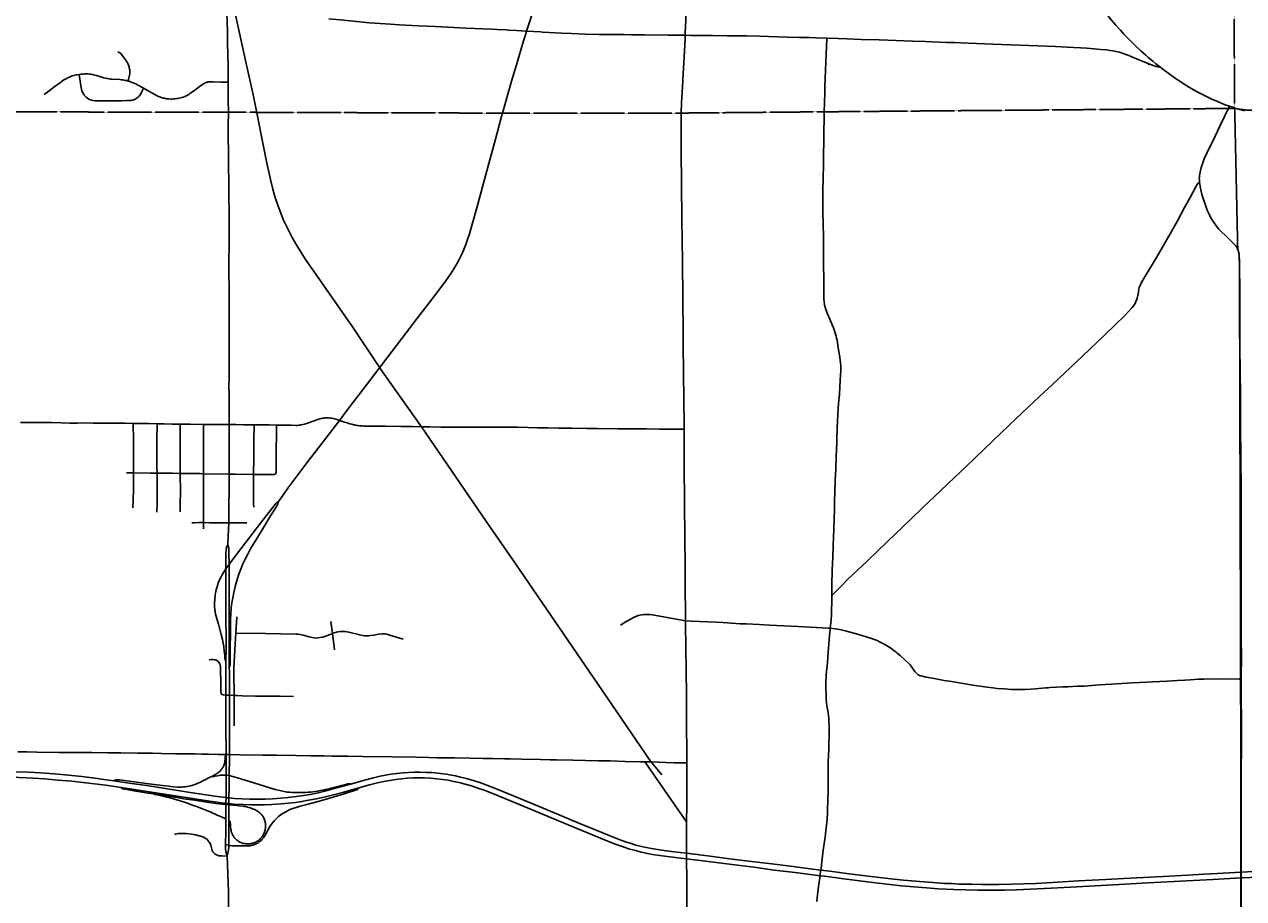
# Model space of a CAD drawing. Header units: feet. Extents: x 2113747 to 2516209, y 960708 to 1356798.
# Tile 38 of 92: x 2312483 to 2328690, y 1133823 to 1145448. Entities that reach past the tile are written whole.
import ezdxf

# ---------------------------------------------------------------- set-up
doc = ezdxf.new("R2010")
doc.units = ezdxf.units.FT
doc.header["$LTSCALE"] = 20
doc.header["$MEASUREMENT"] = 0
doc.linetypes.add('OhDOT_USTN3', pattern=[0.22, 0.165, -0.055])
doc.linetypes.add('rr2', pattern=[0])
for name, color, linetype in [('GM_X_County_Road', 3, 'Continuous'), ('GM_X_Interchange_Ramps', 1, 'Continuous'), ('GM_X_Interstate_Route', 1, 'Continuous'), ('GM_X_Rail_Line', 251, 'rr2'), ('GM_X_State_Location', 251, 'Continuous'), ('GM_X_State_Route', 1, 'Continuous'), ('GM_X_Township', 251, 'OhDOT_USTN3'), ('GM_X_Township_Road', 4, 'Continuous'), ('GM_X_Township_Subdivision', 4, 'Continuous'), ('GM_X_Unincorporated_Location', 2, 'Continuous')]:
    doc.layers.add(name, color=color, linetype=linetype)
doc.styles.add('Styledgn030', font='dgn030.shx')

msp = doc.modelspace()

# ---------------------------------------------------------------- linework, layer by layer
at = {"layer": 'GM_X_County_Road', "flags": 128}
for points in [[(2321269, 1145355), (2321270, 1145412), (2321285, 1145710), (2321301, 1145971), (2321316, 1146276), (2321330, 1146587), (2321339, 1146744), (2321357, 1147078), (2321362, 1147170), (2321368, 1147296)], [(2315192, 1144681), (2315190, 1144921), (2315189, 1145013), (2315187, 1145085), (2315185, 1145163), (2315182, 1145360), (2315176, 1145609), (2315174, 1145650)], [(2316530, 1145523), (2316573, 1145519), (2316684, 1145508), (2317070, 1145471), (2317351, 1145451), (2317465, 1145443), (2317721, 1145431), (2317944, 1145420), (2318026, 1145416), (2318114, 1145411), (2318353, 1145399), (2318694, 1145384), (2318766, 1145381), (2318890, 1145374)], [(2318890, 1145374), (2318916, 1145373), (2319025, 1145367), (2319159, 1145359)], [(2319159, 1145359), (2319345, 1145348), (2319370, 1145347)], [(2319370, 1145347), (2319624, 1145331), (2319756, 1145325), (2319938, 1145317), (2320124, 1145313), (2320302, 1145313), (2320453, 1145312), (2320554, 1145311), (2320636, 1145310), (2320728, 1145309), (2321036, 1145306), (2321099, 1145305), (2321267, 1145303)], [(2321216, 1144269), (2321220, 1144408), (2321231, 1144618), (2321240, 1144792), (2321248, 1144939), (2321265, 1145253), (2321267, 1145303)], [(2321267, 1145303), (2321269, 1145355)], [(2321267, 1145303), (2321345, 1145301), (2321630, 1145300), (2321827, 1145298), (2321998, 1145295)], [(2321998, 1145295), (2322076, 1145295), (2322254, 1145292), (2322496, 1145284), (2322624, 1145280), (2322785, 1145276), (2322851, 1145274), (2322919, 1145272), (2323011, 1145269), (2323136, 1145265), (2323152, 1145264)], [(2323152, 1145264), (2323296, 1145260), (2323418, 1145255), (2323608, 1145249), (2323844, 1145241), (2324074, 1145233), (2324287, 1145226), (2324458, 1145220), (2324743, 1145209), (2324841, 1145206), (2325028, 1145199), (2325470, 1145182), (2325953, 1145165), (2326192, 1145152), (2326350, 1145144), (2326605, 1145130), (2326706, 1145124), (2326789, 1145115), (2326866, 1145109), (2326915, 1145103), (2326956, 1145096), (2326993, 1145088), (2327039, 1145077), (2327090, 1145062), (2327127, 1145050), (2327164, 1145036), (2327246, 1145001), (2327357, 1144953), (2327430, 1144924), (2327502, 1144896), (2327526, 1144888), (2327550, 1144882), (2327590, 1144873)], [(2315195, 1144280), (2315195, 1144299), (2315194, 1144421), (2315192, 1144681)], [(2315203, 1142296), (2315204, 1142515), (2315205, 1142709), (2315204, 1142857), (2315204, 1143001), (2315203, 1143126), (2315203, 1143234), (2315199, 1143376), (2315197, 1143537), (2315195, 1143744), (2315194, 1143955), (2315194, 1144099), (2315195, 1144280)], [(2321252, 1140065), (2321249, 1140503), (2321244, 1140770), (2321240, 1141234), (2321239, 1141332), (2321235, 1141818), (2321231, 1142290), (2321224, 1142857), (2321220, 1143323), (2321216, 1143772), (2321214, 1144208), (2321215, 1144257), (2321216, 1144269)], [(2328104, 1143349), (2328102, 1143366), (2328102, 1143383), (2328101, 1143399), (2328103, 1143420), (2328105, 1143437), (2328113, 1143485), (2328128, 1143546), (2328147, 1143605), (2328168, 1143659), (2328203, 1143737), (2328313, 1143964), (2328376, 1144094), (2328442, 1144234), (2328468, 1144288)], [(2328468, 1144288), (2328480, 1144314), (2328492, 1144340)], [(2328492, 1144340), (2328501, 1144360)], [(2328607, 1142465), (2328603, 1142475), (2328596, 1142488), (2328585, 1142503), (2328574, 1142516), (2328548, 1142545), (2328499, 1142591), (2328453, 1142635), (2328390, 1142696), (2328363, 1142725), (2328329, 1142765), (2328297, 1142810), (2328261, 1142868), (2328232, 1142923), (2328208, 1142977), (2328183, 1143044), (2328157, 1143121), (2328137, 1143187), (2328121, 1143250), (2328113, 1143292), (2328107, 1143328), (2328105, 1143346), (2328104, 1143349)], [(2328660, 1136743), (2328660, 1136842), (2328661, 1136961), (2328661, 1137085), (2328660, 1137233), (2328660, 1137354), (2328660, 1137456), (2328659, 1137608), (2328659, 1137662), (2328659, 1137862), (2328659, 1138024), (2328658, 1138087), (2328658, 1138150), (2328658, 1138276), (2328659, 1138486), (2328658, 1138616), (2328658, 1138760), (2328657, 1138845), (2328658, 1138937), (2328657, 1139046), (2328657, 1139137), (2328656, 1139206), (2328657, 1139271), (2328657, 1139370), (2328654, 1139580), (2328652, 1139778), (2328650, 1140012), (2328650, 1140195), (2328648, 1140320), (2328647, 1140484), (2328647, 1140583), (2328647, 1140638), (2328645, 1140717), (2328644, 1140861), (2328643, 1140939), (2328642, 1141054), (2328642, 1141090), (2328642, 1141149), (2328642, 1141267), (2328641, 1141356), (2328641, 1141513), (2328640, 1141624), (2328640, 1141697), (2328639, 1141831), (2328638, 1141999), (2328637, 1142146), (2328635, 1142278), (2328633, 1142337), (2328632, 1142358), (2328630, 1142382), (2328627, 1142403), (2328622, 1142424), (2328616, 1142445), (2328609, 1142461), (2328607, 1142465)], [(2315204, 1140126), (2315204, 1140236), (2315204, 1140318), (2315204, 1140414), (2315204, 1140528), (2315203, 1140639), (2315204, 1140734), (2315205, 1140845), (2315205, 1140959), (2315207, 1141087), (2315207, 1141184), (2315205, 1141290), (2315205, 1141386), (2315205, 1141510), (2315205, 1141635), (2315205, 1141783), (2315204, 1141950), (2315203, 1142137), (2315203, 1142296)], [(2315834, 1140119), (2316030, 1140117), (2316098, 1140116), (2316116, 1140116), (2316132, 1140118), (2316144, 1140119), (2316158, 1140122), (2316187, 1140128), (2316218, 1140137), (2316259, 1140151), (2316321, 1140173), (2316399, 1140198), (2316416, 1140203), (2316430, 1140206), (2316445, 1140210), (2316459, 1140213), (2316473, 1140214), (2316487, 1140216), (2316502, 1140216), (2316516, 1140216), (2316531, 1140216), (2316546, 1140214), (2316571, 1140211), (2316590, 1140207), (2316608, 1140202), (2316641, 1140192), (2316670, 1140182)], [(2316670, 1140182), (2316738, 1140160), (2316774, 1140149), (2316809, 1140138), (2316836, 1140131), (2316859, 1140125)], [(2312430, 1140155), (2312649, 1140154), (2312843, 1140152), (2312971, 1140149), (2313089, 1140147), (2313190, 1140147), (2313289, 1140148)], [(2313289, 1140148), (2313398, 1140147), (2313476, 1140147), (2313588, 1140145), (2313713, 1140144), (2313825, 1140144), (2313931, 1140142)], [(2313931, 1140142), (2314040, 1140140), (2314138, 1140139), (2314247, 1140138)], [(2314247, 1140138), (2314342, 1140136), (2314446, 1140134), (2314554, 1140132)], [(2314554, 1140132), (2314600, 1140132), (2314686, 1140131), (2314865, 1140129)], [(2314865, 1140129), (2314990, 1140127), (2315112, 1140126), (2315204, 1140126)], [(2315205, 1139468), (2315205, 1139652), (2315205, 1139766), (2315205, 1139832), (2315205, 1139966), (2315204, 1140062), (2315204, 1140126)], [(2315204, 1140126), (2315293, 1140126), (2315396, 1140125), (2315537, 1140122)], [(2315537, 1140122), (2315613, 1140122), (2315738, 1140121), (2315834, 1140119)], [(2316859, 1140125), (2316871, 1140122), (2316884, 1140120), (2316902, 1140116), (2316920, 1140114), (2316939, 1140111), (2316957, 1140109), (2316973, 1140108), (2316989, 1140107), (2317009, 1140106), (2317036, 1140105), (2317054, 1140105)], [(2317054, 1140105), (2317158, 1140105), (2317287, 1140104)], [(2317287, 1140104), (2317492, 1140101), (2317648, 1140099), (2317767, 1140097), (2317871, 1140096), (2318022, 1140094), (2318159, 1140093), (2318392, 1140092), (2318563, 1140092), (2318700, 1140093), (2318835, 1140093), (2319038, 1140090), (2319179, 1140088), (2319304, 1140085), (2319442, 1140083), (2319586, 1140081), (2319763, 1140078), (2319960, 1140074), (2320097, 1140074), (2320373, 1140072), (2320543, 1140070), (2320753, 1140069), (2320924, 1140067), (2321101, 1140067), (2321224, 1140066), (2321252, 1140065)], [(2321272, 1137518), (2321271, 1137652), (2321268, 1137915), (2321267, 1138216), (2321264, 1138661), (2321259, 1139045), (2321257, 1139163), (2321254, 1139507), (2321253, 1139677), (2321254, 1139809), (2321252, 1140065)], [(2315199, 1138819), (2315200, 1138901), (2315202, 1139029), (2315203, 1139098), (2315204, 1139202), (2315204, 1139298), (2315204, 1139395), (2315205, 1139468)], [(2321288, 1135627), (2321288, 1135703), (2321286, 1136199), (2321283, 1136547), (2321280, 1136835), (2321275, 1137186), (2321273, 1137456), (2321272, 1137518)], [(2328659, 1134767), (2328659, 1134806), (2328659, 1134921), (2328660, 1135078), (2328660, 1135164), (2328660, 1135245), (2328660, 1135360), (2328660, 1135459), (2328660, 1135518), (2328660, 1135603), (2328661, 1135763), (2328661, 1135882), (2328661, 1135918), (2328661, 1136029), (2328661, 1136101), (2328661, 1136180), (2328661, 1136268), (2328660, 1136419), (2328660, 1136488), (2328660, 1136590), (2328660, 1136711), (2328660, 1136743)], [(2321288, 1135446), (2321288, 1135533), (2321288, 1135627)], [(2321286, 1134843), (2321288, 1135067), (2321289, 1135303), (2321288, 1135446)], [(2321290, 1133640), (2321290, 1133641), (2321287, 1134084), (2321285, 1134338), (2321285, 1134350), (2321284, 1134427), (2321283, 1134548), (2321286, 1134843)], [(2328655, 1133516), (2328655, 1133559), (2328657, 1133713), (2328656, 1133779), (2328656, 1133877), (2328657, 1134099), (2328657, 1134140), (2328657, 1134174), (2328657, 1134238), (2328656, 1134373), (2328657, 1134543), (2328659, 1134750), (2328659, 1134767)]]:
    msp.add_lwpolyline(points, dxfattribs=at)
at = {"layer": 'GM_X_Interchange_Ramps', "flags": 128}
for points in [[(2315166, 1135739), (2315160, 1135730), (2315157, 1135723), (2315156, 1135717), (2315154, 1135708), (2315152, 1135697), (2315151, 1135677), (2315150, 1135658), (2315148, 1135637), (2315145, 1135623), (2315142, 1135613), (2315139, 1135603), (2315136, 1135595), (2315131, 1135583), (2315125, 1135573), (2315119, 1135563), (2315113, 1135555), (2315105, 1135543), (2315098, 1135534), (2315084, 1135519), (2315074, 1135509), (2315062, 1135499), (2315048, 1135489), (2315032, 1135479), (2315021, 1135472), (2315007, 1135465), (2314991, 1135457), (2314973, 1135448), (2314921, 1135423), (2314894, 1135409), (2314866, 1135394), (2314816, 1135369), (2314789, 1135356), (2314762, 1135345), (2314736, 1135336), (2314709, 1135327), (2314691, 1135323), (2314674, 1135319), (2314656, 1135316), (2314638, 1135313), (2314617, 1135310), (2314596, 1135308), (2314570, 1135307), (2314544, 1135306), (2314517, 1135307), (2314461, 1135311), (2314403, 1135317), (2314318, 1135328), (2314103, 1135355), (2313785, 1135397), (2313750, 1135401), (2313733, 1135402), (2313719, 1135402), (2313707, 1135402), (2313694, 1135400), (2313690, 1135400), (2313686, 1135398), (2313678, 1135394), (2313672, 1135390)], [(2315206, 1135458), (2315165, 1135463), (2315144, 1135465), (2315126, 1135465), (2315114, 1135465), (2315104, 1135464), (2315095, 1135464), (2315087, 1135463), (2315070, 1135460), (2315051, 1135457), (2315015, 1135450), (2315003, 1135448), (2314994, 1135447), (2314986, 1135447), (2314981, 1135447), (2314973, 1135448)], [(2316819, 1135346), (2316815, 1135348), (2316810, 1135350), (2316805, 1135351), (2316799, 1135351), (2316792, 1135351), (2316786, 1135350), (2316778, 1135349), (2316770, 1135347), (2316578, 1135295), (2316533, 1135283), (2316486, 1135272), (2316454, 1135266), (2316419, 1135259), (2316384, 1135253), (2316351, 1135248), (2316319, 1135244), (2316286, 1135240), (2316254, 1135238), (2316219, 1135236), (2316159, 1135233), (2316103, 1135233), (2316044, 1135234), (2316011, 1135237), (2315978, 1135240), (2315958, 1135242), (2315938, 1135246), (2315898, 1135254), (2315859, 1135264), (2315819, 1135276), (2315747, 1135298), (2315533, 1135362), (2315389, 1135406), (2315283, 1135436), (2315236, 1135450), (2315220, 1135455), (2315206, 1135458)], [(2314200, 1135216), (2314207, 1135212), (2314214, 1135209), (2314222, 1135207), (2314291, 1135193), (2314376, 1135174), (2314420, 1135162), (2314465, 1135149), (2314552, 1135123), (2314637, 1135095), (2314717, 1135067), (2314784, 1135043), (2314872, 1135008), (2314951, 1134975), (2315048, 1134934), (2315112, 1134906), (2315162, 1134883)], [(2315158, 1134542), (2315200, 1134533), (2315220, 1134529), (2315239, 1134527), (2315259, 1134526), (2315288, 1134526), (2315359, 1134525), (2315432, 1134525), (2315452, 1134525), (2315470, 1134526), (2315484, 1134527), (2315496, 1134529), (2315509, 1134532), (2315521, 1134534), (2315533, 1134538), (2315543, 1134542), (2315554, 1134546), (2315564, 1134550), (2315575, 1134556), (2315585, 1134562), (2315595, 1134568), (2315606, 1134576), (2315615, 1134583), (2315623, 1134590), (2315631, 1134597), (2315640, 1134607), (2315652, 1134621), (2315665, 1134637), (2315676, 1134654), (2315687, 1134674), (2315700, 1134697), (2315719, 1134735), (2315741, 1134775), (2315754, 1134796), (2315771, 1134818), (2315786, 1134837), (2315805, 1134858), (2315832, 1134886), (2315862, 1134913), (2315893, 1134937), (2315925, 1134959), (2315957, 1134978), (2315988, 1134994), (2316014, 1135006), (2316040, 1135016), (2316067, 1135026), (2316096, 1135035), (2316149, 1135051), (2316219, 1135069), (2316387, 1135115), (2316557, 1135164), (2316733, 1135217), (2316899, 1135269), (2316906, 1135271), (2316911, 1135274), (2316914, 1135276), (2316918, 1135279), (2316921, 1135283), (2316924, 1135287), (2316929, 1135295)]]:
    msp.add_lwpolyline(points, dxfattribs=at)
at = {"layer": 'GM_X_Interstate_Route', "flags": 128}
for points in [[(2307409, 1135496), (2307511, 1135496), (2307581, 1135495), (2307803, 1135493), (2308144, 1135491), (2308521, 1135489), (2308768, 1135488), (2309054, 1135483), (2309490, 1135478), (2309996, 1135471), (2310235, 1135467), (2310465, 1135465), (2310747, 1135460), (2312060, 1135443), (2312257, 1135439), (2312411, 1135433), (2312602, 1135424), (2312756, 1135414), (2312929, 1135400), (2313112, 1135383), (2313259, 1135368), (2313455, 1135344), (2313598, 1135325), (2313771, 1135299)], [(2312372, 1135511), (2312538, 1135503), (2312697, 1135495), (2312881, 1135481), (2313069, 1135464), (2313245, 1135446), (2313388, 1135429), (2313539, 1135409), (2313672, 1135390), (2313905, 1135355), (2314112, 1135325), (2314660, 1135239), (2314897, 1135203), (2315047, 1135182), (2315164, 1135168), (2315184, 1135165), (2315203, 1135163), (2315282, 1135156), (2315380, 1135149), (2315479, 1135145), (2315584, 1135144), (2315686, 1135146), (2315788, 1135151), (2315889, 1135158), (2315991, 1135168), (2316098, 1135181), (2316193, 1135195), (2316280, 1135209), (2316370, 1135227), (2316478, 1135252), (2316602, 1135285), (2316819, 1135346), (2317024, 1135402), (2317125, 1135429), (2317212, 1135449), (2317285, 1135464), (2317356, 1135476), (2317434, 1135487), (2317512, 1135495), (2317591, 1135501), (2317666, 1135504), (2317745, 1135505), (2317823, 1135502), (2317902, 1135498), (2317977, 1135492), (2318015, 1135487), (2318052, 1135482), (2318093, 1135476), (2318136, 1135469), (2318216, 1135454), (2318280, 1135440), (2318359, 1135419), (2318451, 1135393), (2318538, 1135365), (2318631, 1135332), (2318747, 1135286), (2318917, 1135216), (2319326, 1135047), (2319623, 1134924), (2319854, 1134828), (2320060, 1134742), (2320257, 1134662), (2320391, 1134607), (2320474, 1134577), (2320547, 1134554), (2320613, 1134535), (2320670, 1134521), (2320748, 1134504), (2320845, 1134486), (2320955, 1134469), (2321118, 1134447), (2321284, 1134427), (2321599, 1134387), (2321857, 1134354), (2322110, 1134321), (2322417, 1134284), (2322703, 1134249), (2322928, 1134220), (2323069, 1134201), (2323188, 1134186), (2323449, 1134153), (2323700, 1134122), (2324039, 1134083), (2324169, 1134069), (2324382, 1134049), (2324562, 1134035), (2324713, 1134026), (2324807, 1134022), (2324910, 1134017), (2325074, 1134013), (2325212, 1134011), (2325435, 1134011), (2325606, 1134014), (2325766, 1134019), (2325930, 1134026), (2326219, 1134043), (2326497, 1134058), (2326861, 1134077), (2327100, 1134090), (2327621, 1134118), (2327949, 1134136), (2328162, 1134148), (2328339, 1134157), (2328578, 1134170), (2328657, 1134174), (2328915, 1134188)], [(2315102, 1135097), (2315159, 1135091), (2315163, 1135090), (2315203, 1135086), (2315266, 1135081), (2315391, 1135073), (2315492, 1135069), (2315587, 1135068), (2315676, 1135070), (2315771, 1135074), (2315898, 1135083), (2315996, 1135092), (2316087, 1135102), (2316172, 1135114), (2316262, 1135130), (2316365, 1135150), (2316487, 1135176), (2316592, 1135202), (2316728, 1135239), (2316929, 1135295), (2317073, 1135335), (2317178, 1135361), (2317262, 1135379), (2317342, 1135395), (2317420, 1135407), (2317495, 1135416), (2317571, 1135423), (2317646, 1135427), (2317722, 1135429), (2317801, 1135427), (2317883, 1135423), (2317965, 1135416), (2318040, 1135407), (2318115, 1135396), (2318189, 1135382), (2318263, 1135367), (2318343, 1135347), (2318425, 1135322), (2318512, 1135293), (2318596, 1135263), (2318697, 1135224), (2319019, 1135093), (2319341, 1134959), (2319819, 1134759), (2320065, 1134658), (2320271, 1134574), (2320348, 1134544), (2320428, 1134516), (2320531, 1134482), (2320571, 1134471)], [(2313771, 1135299), (2314428, 1135198), (2314918, 1135122), (2315045, 1135104), (2315102, 1135097)], [(2320571, 1134471), (2320607, 1134461), (2320670, 1134444), (2320743, 1134428), (2320834, 1134411), (2320960, 1134392), (2321175, 1134364), (2321285, 1134350), (2321608, 1134310), (2321927, 1134270), (2322178, 1134239), (2322451, 1134203), (2322728, 1134168), (2323031, 1134131), (2323059, 1134127), (2323118, 1134120)], [(2323118, 1134120), (2323317, 1134095), (2323339, 1134092)], [(2323339, 1134092), (2323763, 1134038), (2323988, 1134010), (2324141, 1133994), (2324305, 1133978), (2324475, 1133965), (2324632, 1133955), (2324838, 1133944), (2324999, 1133939), (2325163, 1133936), (2325350, 1133934), (2325511, 1133936), (2325672, 1133940), (2325858, 1133947), (2326045, 1133957), (2326393, 1133975), (2326717, 1133993), (2327038, 1134010), (2327418, 1134031), (2328280, 1134078), (2328657, 1134099), (2328676, 1134100), (2328978, 1134114)]]:
    msp.add_lwpolyline(points, dxfattribs=at)
at = {"layer": 'GM_X_Rail_Line', "flags": 128}
msp.add_lwpolyline([(2320959, 1135467), (2320805, 1135650), (2320167, 1136588), (2319015, 1138270), (2318625, 1138835), (2317762, 1140097), (2317244, 1140827), (2317041, 1141135), (2316843, 1141426), (2316537, 1141866), (2316357, 1142126), (2316222, 1142323), (2316103, 1142510), (2316043, 1142614), (2315992, 1142710), (2315929, 1142846), (2315857, 1143029), (2315814, 1143160), (2315788, 1143259), (2315756, 1143386), (2315703, 1143626), (2315528, 1144493), (2315415, 1145006), (2315250, 1145755), (2315035, 1146743), (2314969, 1147037), (2314943, 1147136), (2314913, 1147242), (2314890, 1147329), (2314822, 1147509), (2314783, 1147600), (2314741, 1147690), (2314689, 1147793), (2314635, 1147887), (2314589, 1147961), (2314534, 1148045), (2314476, 1148127), (2314419, 1148201), (2314346, 1148289), (2314286, 1148358), (2314205, 1148444), (2314107, 1148538), (2314019, 1148617), (2313913, 1148701), (2313800, 1148784), (2313718, 1148837), (2313645, 1148884), (2313567, 1148928), (2313432, 1149001), (2313158, 1149135), (2312993, 1149218)], dxfattribs=at)
at = {"layer": 'GM_X_State_Route', "flags": 128}
for points in [[(2319144, 1145308), (2319159, 1145359), (2319207, 1145505), (2319281, 1145746), (2319329, 1145907), (2319401, 1146139), (2319469, 1146365), (2319528, 1146557), (2319581, 1146727), (2319631, 1146896), (2319669, 1147025), (2319725, 1147210), (2319814, 1147501), (2319851, 1147619), (2319882, 1147711)], [(2326252, 1146481), (2326299, 1146412), (2326371, 1146303), (2326433, 1146210), (2326481, 1146139), (2326514, 1146090), (2326583, 1145987), (2326647, 1145891), (2326711, 1145800), (2326793, 1145688), (2326857, 1145603), (2326932, 1145510), (2326993, 1145437), (2327052, 1145370), (2327099, 1145320), (2327170, 1145247), (2327240, 1145177), (2327326, 1145096), (2327360, 1145065), (2327392, 1145037), (2327423, 1145009), (2327461, 1144976), (2327482, 1144959)], [(2317048, 1140678), (2317218, 1140900), (2317374, 1141103), (2317558, 1141347), (2317709, 1141545), (2317863, 1141745), (2317992, 1141915), (2318094, 1142052), (2318147, 1142128), (2318192, 1142196), (2318233, 1142263), (2318269, 1142330), (2318299, 1142392), (2318327, 1142456), (2318352, 1142520), (2318375, 1142588), (2318398, 1142661), (2318439, 1142806), (2318496, 1143011), (2318630, 1143502), (2318744, 1143920), (2318826, 1144224), (2318838, 1144268), (2318957, 1144692), (2319023, 1144912), (2319120, 1145229), (2319144, 1145308)], [(2327482, 1144959), (2327525, 1144924), (2327590, 1144873), (2327600, 1144865), (2327652, 1144825), (2327699, 1144790), (2327749, 1144754), (2327797, 1144720), (2327842, 1144691), (2327898, 1144655), (2327960, 1144616), (2328026, 1144578), (2328083, 1144546), (2328135, 1144519), (2328195, 1144488), (2328269, 1144454), (2328342, 1144422), (2328446, 1144380), (2328501, 1144360), (2328561, 1144341), (2328561, 1144340), (2328629, 1144320), (2328702, 1144299)], [(2315863, 1139105), (2315920, 1139185), (2315986, 1139281), (2316239, 1139617), (2316360, 1139777), (2316582, 1140065), (2316670, 1140182), (2316781, 1140330), (2316933, 1140528), (2317048, 1140678)], [(2315162, 1134883), (2315163, 1135073), (2315163, 1135090), (2315164, 1135168), (2315164, 1135303), (2315165, 1135463), (2315166, 1135711), (2315166, 1135739), (2315162, 1136135), (2315161, 1136530), (2315160, 1136979), (2315157, 1136984), (2315155, 1136991), (2315153, 1136997), (2315151, 1137005), (2315149, 1137021), (2315146, 1137054), (2315140, 1137115), (2315133, 1137174), (2315126, 1137219), (2315116, 1137270), (2315100, 1137334), (2315062, 1137474), (2315038, 1137559), (2315025, 1137606), (2315020, 1137636), (2315016, 1137668), (2315012, 1137717), (2315012, 1137753), (2315014, 1137799), (2315021, 1137858), (2315030, 1137910), (2315037, 1137942), (2315049, 1137986), (2315064, 1138029), (2315081, 1138069), (2315098, 1138104), (2315117, 1138139), (2315147, 1138186), (2315162, 1138209), (2315188, 1138245), (2315204, 1138266), (2315247, 1138324), (2315636, 1138833), (2315798, 1139043), (2315811, 1139058), (2315823, 1139071), (2315836, 1139085), (2315850, 1139097), (2315856, 1139101), (2315863, 1139105)], [(2315208, 1136847), (2315207, 1136899), (2315210, 1136903), (2315212, 1136906), (2315213, 1136910), (2315214, 1136915), (2315216, 1136925), (2315217, 1136936), (2315218, 1136965), (2315220, 1137076), (2315223, 1137426), (2315224, 1137528), (2315228, 1137610), (2315234, 1137685), (2315242, 1137754), (2315253, 1137822), (2315267, 1137893), (2315286, 1137973), (2315312, 1138068), (2315334, 1138137), (2315359, 1138204), (2315388, 1138274), (2315419, 1138339), (2315457, 1138412), (2315491, 1138476), (2315536, 1138552), (2315630, 1138706), (2315756, 1138911), (2315832, 1139029), (2315840, 1139044), (2315847, 1139060), (2315853, 1139074), (2315859, 1139089), (2315862, 1139097), (2315863, 1139105)], [(2315186, 1138526), (2315191, 1138642), (2315199, 1138819)], [(2315160, 1136979), (2315165, 1137153), (2315164, 1137304), (2315163, 1137550), (2315163, 1137691), (2315163, 1138085), (2315162, 1138209), (2315162, 1138292), (2315163, 1138416), (2315164, 1138450), (2315166, 1138469), (2315168, 1138485), (2315170, 1138496), (2315173, 1138505), (2315179, 1138516), (2315186, 1138526)], [(2315204, 1138089), (2315204, 1138266), (2315203, 1138413), (2315202, 1138450), (2315201, 1138468), (2315200, 1138483), (2315198, 1138494), (2315196, 1138505), (2315191, 1138516), (2315186, 1138526)], [(2315207, 1136899), (2315205, 1137146), (2315204, 1137671), (2315204, 1138089)], [(2315208, 1136528), (2315208, 1136847)], [(2315208, 1135908), (2315210, 1136291), (2315208, 1136528)], [(2315203, 1135052), (2315203, 1135069), (2315203, 1135086), (2315203, 1135163), (2315204, 1135302), (2315206, 1135458), (2315208, 1135710), (2315208, 1135739), (2315208, 1135904), (2315208, 1135908)], [(2313771, 1135299), (2313773, 1135295), (2313775, 1135292), (2313778, 1135289), (2313781, 1135287), (2313785, 1135285), (2313789, 1135284), (2313813, 1135278), (2313846, 1135272), (2313938, 1135257), (2314104, 1135231), (2314200, 1135216), (2314306, 1135201), (2314367, 1135191), (2314514, 1135167), (2314604, 1135152), (2314744, 1135130), (2314909, 1135106), (2315026, 1135089), (2315153, 1135074), (2315163, 1135073), (2315203, 1135069), (2315212, 1135068), (2315307, 1135060), (2315339, 1135057), (2315385, 1135053), (2315407, 1135050), (2315427, 1135046), (2315448, 1135041), (2315468, 1135036), (2315485, 1135031), (2315500, 1135026), (2315516, 1135019), (2315530, 1135013), (2315545, 1135007), (2315560, 1134999), (2315572, 1134992), (2315582, 1134985), (2315594, 1134977), (2315603, 1134970), (2315613, 1134962), (2315622, 1134955), (2315631, 1134946), (2315639, 1134936), (2315645, 1134928), (2315651, 1134920), (2315657, 1134911), (2315663, 1134901), (2315669, 1134889), (2315673, 1134877), (2315677, 1134867), (2315680, 1134859), (2315683, 1134847), (2315685, 1134836), (2315687, 1134824), (2315688, 1134813), (2315689, 1134802), (2315689, 1134790), (2315688, 1134768), (2315687, 1134755), (2315685, 1134745), (2315683, 1134733), (2315680, 1134722), (2315677, 1134712), (2315674, 1134704), (2315668, 1134690), (2315664, 1134680), (2315658, 1134669), (2315652, 1134659), (2315646, 1134650), (2315639, 1134641), (2315631, 1134631), (2315624, 1134623), (2315616, 1134615), (2315608, 1134607), (2315598, 1134599), (2315590, 1134593), (2315580, 1134587), (2315570, 1134581), (2315559, 1134575), (2315548, 1134570), (2315538, 1134566), (2315528, 1134563), (2315516, 1134559), (2315503, 1134556), (2315493, 1134554), (2315483, 1134553), (2315471, 1134552), (2315460, 1134551), (2315448, 1134551), (2315437, 1134552), (2315427, 1134553), (2315415, 1134554), (2315404, 1134556), (2315392, 1134558), (2315381, 1134562), (2315370, 1134566), (2315360, 1134570), (2315349, 1134575), (2315340, 1134579), (2315332, 1134584), (2315320, 1134591), (2315310, 1134599), (2315298, 1134610), (2315290, 1134617), (2315281, 1134626), (2315274, 1134636), (2315268, 1134644), (2315261, 1134653), (2315255, 1134663), (2315250, 1134674), (2315245, 1134684), (2315241, 1134695), (2315237, 1134704), (2315234, 1134716), (2315231, 1134728), (2315229, 1134741), (2315227, 1134757), (2315225, 1134775), (2315222, 1134809), (2315220, 1134839), (2315218, 1134845), (2315216, 1134851), (2315213, 1134855), (2315210, 1134858), (2315206, 1134861), (2315203, 1134862)], [(2315203, 1134862), (2315203, 1135052)], [(2315178, 1134388), (2315162, 1134449), (2315158, 1134481), (2315158, 1134530), (2315158, 1134542), (2315160, 1134718), (2315162, 1134883)], [(2315178, 1134388), (2315194, 1134447), (2315198, 1134471), (2315200, 1134502), (2315200, 1134533), (2315201, 1134623), (2315203, 1134862)], [(2315192, 1131399), (2315193, 1131873), (2315195, 1132297), (2315196, 1132645), (2315198, 1133140), (2315197, 1133498), (2315198, 1133859), (2315198, 1133925), (2315194, 1134024), (2315187, 1134151), (2315178, 1134388)]]:
    msp.add_lwpolyline(points, dxfattribs=at)
at = {"layer": 'GM_X_Township', "flags": 128}
for points in [[(2328408, 1168989), (2332930, 1169098), (2333725, 1169121), (2336806, 1169161), (2337094, 1169168), (2337502, 1169179), (2337592, 1169175), (2354256, 1169691), (2354504, 1155150), (2354511, 1154716), (2354684, 1144590), (2341636, 1144534), (2338848, 1144450), (2338701, 1144446), (2331534, 1144358), (2329035, 1144313), (2328741, 1144307), (2328572, 1144328), (2328569, 1144728), (2328525, 1151478), (2328502, 1154821), (2328460, 1159751), (2328447, 1160090), (2328408, 1168989)], [(2298939, 1168800), (2299326, 1168799), (2299914, 1168806), (2309530, 1168867), (2311770, 1168875), (2313731, 1168875), (2318230, 1168931), (2322515, 1168974), (2325525, 1169000), (2325637, 1169002), (2325683, 1169008), (2328233, 1168990), (2328408, 1168989), (2328447, 1160090), (2328460, 1159751), (2328502, 1154821), (2328525, 1151478), (2328569, 1144728), (2328572, 1144328), (2328491, 1144330), (2323108, 1144286), (2321217, 1144269), (2318840, 1144268), (2315176, 1144280), (2311712, 1144286), (2311621, 1144272), (2311059, 1144273), (2303719, 1144224), (2299033, 1144176), (2299032, 1145317), (2299048, 1152561), (2299028, 1155428), (2298994, 1162899), (2298978, 1164715), (2298939, 1168800)], [(2328572, 1144328), (2328741, 1144307), (2329035, 1144313), (2331534, 1144358), (2338701, 1144446), (2338848, 1144450), (2341636, 1144534), (2354684, 1144590), (2354716, 1139626), (2354692, 1139090), (2354770, 1134464), (2354823, 1131921), (2354900, 1127851), (2354927, 1125372), (2355016, 1118560), (2354932, 1118559), (2348534, 1118533), (2348258, 1118529), (2341409, 1118380), (2335351, 1118517), (2334911, 1118504), (2328670, 1118495), (2328670, 1119253), (2328663, 1124950), (2328657, 1131227), (2328653, 1134141), (2328651, 1136742), (2328635, 1142304), (2328630, 1142401), (2328612, 1142470), (2328572, 1144328)], [(2299033, 1144176), (2303719, 1144224), (2311059, 1144273), (2311621, 1144272), (2311712, 1144286), (2315176, 1144280), (2318840, 1144268), (2321217, 1144269), (2323108, 1144286), (2328491, 1144330), (2328572, 1144328), (2328612, 1142470), (2328630, 1142401), (2328635, 1142304), (2328651, 1136742), (2328653, 1134141), (2328657, 1131227), (2328663, 1124950), (2328670, 1119253), (2328670, 1118495), (2325058, 1118507), (2321212, 1118516), (2314610, 1118563), (2311596, 1118575), (2308267, 1118589), (2305447, 1118586), (2305355, 1118577), (2305256, 1118586), (2302815, 1118637), (2300974, 1118651), (2299393, 1118653), (2299080, 1118654), (2299075, 1121792), (2299063, 1131449), (2299059, 1134619), (2299058, 1135376), (2299058, 1135395), (2299044, 1139886), (2299046, 1140060), (2299048, 1140210), (2299048, 1140750), (2299048, 1140868), (2299034, 1144014), (2299033, 1144176)]]:
    msp.add_lwpolyline(points, dxfattribs=at)
at = {"layer": 'GM_X_Township_Road', "flags": 128}
for points in [[(2323116, 1144286), (2323122, 1144532), (2323125, 1144610), (2323129, 1144739), (2323133, 1144832), (2323138, 1144953), (2323147, 1145155), (2323151, 1145247), (2323152, 1145264)], [(2323217, 1137853), (2323217, 1137893), (2323218, 1137993), (2323223, 1138192), (2323230, 1138365), (2323235, 1138521), (2323242, 1138735), (2323247, 1138878), (2323250, 1138994), (2323253, 1139122), (2323256, 1139214), (2323262, 1139388), (2323268, 1139534), (2323274, 1139707), (2323281, 1139881), (2323284, 1139966), (2323286, 1140035), (2323289, 1140087), (2323292, 1140163), (2323298, 1140271), (2323307, 1140405), (2323317, 1140529), (2323329, 1140719), (2323333, 1140778), (2323335, 1140847), (2323336, 1140875), (2323335, 1140907), (2323333, 1140942), (2323328, 1140981), (2323317, 1141051), (2323302, 1141147), (2323286, 1141247), (2323280, 1141274), (2323273, 1141302), (2323266, 1141329), (2323257, 1141358), (2323237, 1141412), (2323220, 1141455), (2323189, 1141529), (2323160, 1141599), (2323138, 1141657), (2323128, 1141688), (2323121, 1141713), (2323118, 1141732), (2323115, 1141749), (2323113, 1141766), (2323112, 1141786), (2323111, 1141805), (2323110, 1141966), (2323110, 1142073), (2323107, 1142247), (2323108, 1142447), (2323107, 1142545), (2323105, 1142670), (2323103, 1142749), (2323101, 1142820), (2323098, 1142931), (2323097, 1142987), (2323097, 1143059), (2323097, 1143128), (2323099, 1143225), (2323105, 1143580), (2323106, 1143677), (2323110, 1143938), (2323116, 1144282), (2323116, 1144286)], [(2323217, 1137853), (2323255, 1137892), (2323353, 1137992), (2323430, 1138069), (2323685, 1138311), (2323962, 1138576), (2324263, 1138865), (2324424, 1139019), (2324656, 1139242), (2324763, 1139344), (2325005, 1139575), (2325351, 1139905), (2325575, 1140118), (2325827, 1140357), (2325978, 1140499), (2326155, 1140665), (2326469, 1140963), (2326734, 1141213), (2326978, 1141447), (2327114, 1141580), (2327165, 1141635), (2327209, 1141684), (2327228, 1141707), (2327244, 1141729), (2327255, 1141749), (2327268, 1141780), (2327277, 1141809), (2327285, 1141844), (2327293, 1141889), (2327299, 1141931), (2327304, 1141949), (2327314, 1141977), (2327329, 1142009), (2327349, 1142046), (2327546, 1142372), (2327731, 1142693), (2327805, 1142828), (2327905, 1143013), (2327979, 1143148), (2328064, 1143307), (2328073, 1143321), (2328081, 1143331), (2328087, 1143338), (2328094, 1143343), (2328104, 1143349)], [(2323196, 1137418), (2323200, 1137456), (2323206, 1137525), (2323211, 1137608), (2323214, 1137685), (2323216, 1137744), (2323217, 1137833), (2323217, 1137853)], [(2321272, 1137518), (2321348, 1137514), (2321677, 1137499), (2321766, 1137494), (2321880, 1137487), (2322001, 1137479), (2322080, 1137475), (2322250, 1137466), (2322388, 1137460), (2322771, 1137442), (2323171, 1137420), (2323194, 1137419), (2323196, 1137418)], [(2323016, 1133783), (2323028, 1133878), (2323043, 1134013), (2323056, 1134103), (2323059, 1134127), (2323069, 1134201), (2323073, 1134230), (2323085, 1134313), (2323103, 1134465), (2323128, 1134640), (2323138, 1134723), (2323153, 1134875), (2323159, 1134969), (2323160, 1135042), (2323163, 1135097), (2323164, 1135166), (2323166, 1135226), (2323169, 1135413), (2323169, 1135509), (2323169, 1135644), (2323176, 1135811), (2323178, 1135892), (2323180, 1135979), (2323181, 1136054), (2323180, 1136117), (2323178, 1136189), (2323175, 1136225), (2323173, 1136255), (2323166, 1136300), (2323158, 1136342), (2323151, 1136383), (2323146, 1136427), (2323143, 1136479), (2323140, 1136551), (2323139, 1136608), (2323139, 1136683), (2323139, 1136729), (2323140, 1136765), (2323142, 1136797), (2323147, 1136849), (2323153, 1136910), (2323163, 1137024), (2323170, 1137100), (2323178, 1137211), (2323186, 1137325), (2323194, 1137400), (2323196, 1137418)], [(2323196, 1137418), (2323259, 1137412), (2323298, 1137406), (2323340, 1137398), (2323411, 1137380), (2323556, 1137340), (2323673, 1137305), (2323744, 1137282), (2323785, 1137269), (2323819, 1137255), (2323860, 1137235), (2323921, 1137202), (2323958, 1137181), (2323996, 1137156), (2324046, 1137119), (2324066, 1137104), (2324086, 1137087), (2324126, 1137054), (2324192, 1136994), (2324230, 1136958), (2324256, 1136932), (2324273, 1136912), (2324297, 1136876), (2324322, 1136842), (2324336, 1136824), (2324350, 1136811), (2324365, 1136800), (2324381, 1136791), (2324399, 1136784), (2324421, 1136779), (2324469, 1136768), (2324578, 1136748), (2324711, 1136725), (2324808, 1136709), (2324963, 1136683), (2325093, 1136663), (2325280, 1136633), (2325359, 1136624), (2325414, 1136619), (2325509, 1136612), (2325607, 1136605), (2325650, 1136604), (2325708, 1136603), (2325784, 1136605), (2325859, 1136609), (2325924, 1136614), (2326055, 1136626), (2326091, 1136628), (2326120, 1136630), (2326288, 1136638), (2326355, 1136640), (2326481, 1136646), (2326569, 1136650), (2326621, 1136653), (2326774, 1136665), (2326929, 1136675), (2327210, 1136692), (2327406, 1136703), (2327485, 1136707), (2327672, 1136716), (2327812, 1136723), (2327907, 1136729), (2327979, 1136734), (2328087, 1136740), (2328166, 1136743), (2328372, 1136744), (2328632, 1136743), (2328660, 1136743)], [(2312395, 1135777), (2312518, 1135775), (2312650, 1135772), (2312938, 1135768), (2313063, 1135767), (2313214, 1135766), (2313386, 1135766), (2313596, 1135763), (2313767, 1135761), (2313990, 1135757), (2314078, 1135756), (2314186, 1135755), (2314308, 1135754), (2314490, 1135750), (2314602, 1135748), (2314751, 1135746), (2314848, 1135744), (2314930, 1135743), (2315061, 1135741), (2315166, 1135739)], [(2315166, 1135739), (2315186, 1135739), (2315208, 1135739)], [(2315208, 1135739), (2315350, 1135736), (2315651, 1135731), (2315834, 1135729), (2316091, 1135726), (2316285, 1135723), (2316462, 1135721), (2316580, 1135719), (2316780, 1135715), (2316977, 1135711), (2317371, 1135707), (2317692, 1135702), (2317860, 1135699), (2317975, 1135697), (2318201, 1135693), (2318411, 1135690), (2318580, 1135688), (2318706, 1135686), (2318865, 1135683), (2318942, 1135682), (2319096, 1135679), (2319342, 1135672), (2319471, 1135669), (2319555, 1135667), (2319772, 1135664), (2320110, 1135657), (2320271, 1135653), (2320471, 1135648), (2320675, 1135644), (2320732, 1135642)], [(2320732, 1135642), (2320825, 1135641), (2320913, 1135638), (2321012, 1135634), (2321123, 1135630), (2321273, 1135627), (2321288, 1135627)], [(2321286, 1134843), (2321073, 1135150), (2320776, 1135579), (2320732, 1135642)]]:
    msp.add_lwpolyline(points, dxfattribs=at)
at = {"layer": 'GM_X_Township_Subdivision', "flags": 128}
for points in [[(2313861, 1144695), (2313867, 1144722), (2313880, 1144773), (2313883, 1144784), (2313885, 1144796), (2313886, 1144807), (2313886, 1144819), (2313885, 1144830), (2313884, 1144843), (2313882, 1144857), (2313878, 1144871), (2313876, 1144881), (2313872, 1144893), (2313867, 1144906), (2313862, 1144920), (2313854, 1144938), (2313846, 1144949), (2313840, 1144959), (2313802, 1145013), (2313779, 1145044), (2313768, 1145056), (2313759, 1145064), (2313752, 1145069), (2313744, 1145074), (2313735, 1145078), (2313726, 1145080)], [(2312745, 1144516), (2312812, 1144565), (2312894, 1144626), (2312957, 1144673), (2312991, 1144698), (2313008, 1144709), (2313025, 1144719), (2313037, 1144726), (2313053, 1144734), (2313068, 1144741), (2313083, 1144748), (2313100, 1144755), (2313119, 1144762), (2313138, 1144768), (2313154, 1144773), (2313170, 1144776), (2313185, 1144779), (2313213, 1144784)], [(2313213, 1144784), (2313244, 1144787), (2313263, 1144788), (2313281, 1144789), (2313298, 1144789), (2313322, 1144789), (2313344, 1144788), (2313359, 1144786), (2313373, 1144785), (2313387, 1144783), (2313403, 1144779), (2313420, 1144775), (2313440, 1144769), (2313486, 1144756), (2313540, 1144739), (2313561, 1144734), (2313579, 1144730), (2313593, 1144727), (2313609, 1144724), (2313629, 1144722), (2313651, 1144720), (2313752, 1144714), (2313771, 1144712), (2313791, 1144710), (2313808, 1144707), (2313826, 1144704), (2313843, 1144700), (2313861, 1144695)], [(2313213, 1144784), (2313217, 1144753), (2313237, 1144611), (2313242, 1144585), (2313248, 1144565), (2313255, 1144547), (2313267, 1144526), (2313278, 1144509), (2313291, 1144494), (2313306, 1144480), (2313324, 1144466), (2313342, 1144455), (2313360, 1144447), (2313379, 1144440), (2313399, 1144435), (2313422, 1144433), (2313458, 1144432), (2313547, 1144432), (2313665, 1144433), (2313767, 1144433), (2313780, 1144433), (2313842, 1144434), (2313885, 1144435), (2313905, 1144437), (2313923, 1144440), (2313939, 1144445), (2313957, 1144453), (2313971, 1144461), (2313983, 1144470), (2313994, 1144479), (2314007, 1144492), (2314019, 1144506), (2314030, 1144525), (2314055, 1144572), (2314068, 1144599)], [(2313861, 1144695), (2313876, 1144691), (2313892, 1144685), (2313915, 1144677), (2313937, 1144668), (2313964, 1144656), (2313991, 1144642), (2314013, 1144630), (2314068, 1144599)], [(2314068, 1144599), (2314108, 1144576), (2314209, 1144520), (2314231, 1144508), (2314249, 1144499), (2314268, 1144491), (2314282, 1144485), (2314302, 1144478), (2314320, 1144472), (2314334, 1144467), (2314345, 1144465), (2314359, 1144462), (2314372, 1144460), (2314388, 1144458), (2314405, 1144457), (2314425, 1144456), (2314445, 1144456), (2314459, 1144457), (2314474, 1144457), (2314489, 1144459), (2314504, 1144461), (2314523, 1144464), (2314543, 1144468), (2314560, 1144472), (2314576, 1144476), (2314593, 1144482), (2314609, 1144487), (2314624, 1144493), (2314639, 1144500), (2314652, 1144507), (2314668, 1144517), (2314683, 1144527), (2314731, 1144561), (2314841, 1144644), (2314852, 1144651), (2314863, 1144658), (2314873, 1144664), (2314883, 1144669), (2314892, 1144673), (2314901, 1144677), (2314910, 1144680), (2314919, 1144682), (2314926, 1144683), (2314937, 1144684), (2314947, 1144684), (2314966, 1144684), (2314993, 1144684), (2315094, 1144682), (2315192, 1144681)], [(2313934, 1139485), (2313932, 1139550), (2313932, 1139632), (2313933, 1139713), (2313933, 1139797), (2313934, 1139887), (2313933, 1139980), (2313931, 1140077), (2313931, 1140142)], [(2314247, 1139481), (2314244, 1139559), (2314242, 1139664), (2314242, 1139734), (2314243, 1139799), (2314243, 1139868), (2314244, 1139933), (2314245, 1139992), (2314247, 1140063), (2314247, 1140138)], [(2314555, 1139478), (2314554, 1139558), (2314554, 1139651), (2314554, 1139723), (2314555, 1139802), (2314555, 1139860), (2314555, 1139925), (2314555, 1139987), (2314554, 1140062), (2314554, 1140132)], [(2314864, 1139473), (2314864, 1139525), (2314865, 1139625), (2314865, 1139704), (2314865, 1139766), (2314865, 1139829), (2314866, 1139918), (2314865, 1139996), (2314866, 1140075), (2314865, 1140129)], [(2315531, 1139464), (2315532, 1139689), (2315533, 1139944), (2315536, 1140092), (2315537, 1140122)], [(2315822, 1139470), (2315825, 1139481), (2315828, 1139493), (2315829, 1139507), (2315830, 1139699), (2315834, 1140089), (2315834, 1140119)], [(2313841, 1139485), (2313894, 1139485), (2313934, 1139485)], [(2313927, 1139018), (2313930, 1139131), (2313932, 1139263), (2313933, 1139337), (2313934, 1139485)], [(2313934, 1139485), (2314156, 1139481), (2314247, 1139481)], [(2314246, 1138960), (2314246, 1138995), (2314247, 1139037), (2314247, 1139090), (2314247, 1139162), (2314247, 1139216), (2314248, 1139288), (2314249, 1139386), (2314247, 1139481)], [(2314247, 1139481), (2314454, 1139479), (2314555, 1139478)], [(2314553, 1138967), (2314554, 1139030), (2314556, 1139095), (2314557, 1139208), (2314557, 1139308), (2314556, 1139396), (2314555, 1139478)], [(2314555, 1139478), (2314818, 1139474), (2314864, 1139473)], [(2314864, 1139473), (2315205, 1139468)], [(2314864, 1138823), (2314864, 1138868), (2314864, 1138918), (2314865, 1138975), (2314865, 1139040), (2314865, 1139138), (2314865, 1139240), (2314866, 1139357), (2314865, 1139423), (2314864, 1139473), (2314864, 1139473)], [(2315205, 1139468), (2315286, 1139467), (2315531, 1139464)], [(2315531, 1139464), (2315729, 1139461), (2315778, 1139461), (2315795, 1139462), (2315805, 1139463), (2315815, 1139466), (2315822, 1139470)], [(2315532, 1139030), (2315531, 1139083), (2315531, 1139464)], [(2314710, 1138821), (2314747, 1138822), (2314804, 1138823), (2314864, 1138823)], [(2314863, 1138740), (2314864, 1138823)], [(2314864, 1138823), (2314946, 1138822), (2315008, 1138822), (2315074, 1138821), (2315115, 1138820)], [(2315115, 1138820), (2315150, 1138819), (2315199, 1138819)], [(2315199, 1138819), (2315251, 1138818), (2315289, 1138818)], [(2315289, 1138818), (2315324, 1138818), (2315397, 1138818), (2315441, 1138818)], [(2320408, 1137460), (2320469, 1137499), (2320548, 1137545), (2320580, 1137562), (2320610, 1137575), (2320641, 1137586), (2320666, 1137592), (2320695, 1137597), (2320728, 1137601), (2320767, 1137601), (2320797, 1137600), (2320829, 1137596), (2320932, 1137578), (2321026, 1137561), (2321197, 1137531), (2321272, 1137518)], [(2315295, 1137354), (2315308, 1137569)], [(2316579, 1137348), (2316558, 1137509)], [(2315271, 1136525), (2315268, 1136835), (2315269, 1136887), (2315276, 1137045), (2315286, 1137212), (2315295, 1137354)], [(2315295, 1137354), (2315687, 1137349), (2316097, 1137341), (2316124, 1137339), (2316150, 1137335), (2316188, 1137325), (2316270, 1137302), (2316312, 1137293), (2316341, 1137289), (2316363, 1137288), (2316385, 1137289), (2316411, 1137293), (2316449, 1137301), (2316477, 1137309), (2316526, 1137327), (2316579, 1137348)], [(2316579, 1137348), (2316603, 1137357), (2316631, 1137366), (2316654, 1137371), (2316684, 1137375), (2316714, 1137377), (2316743, 1137376), (2316770, 1137372), (2316796, 1137366), (2316942, 1137329), (2316977, 1137322), (2317003, 1137318), (2317035, 1137316), (2317058, 1137317), (2317087, 1137320), (2317132, 1137328), (2317188, 1137338), (2317233, 1137343), (2317256, 1137344), (2317281, 1137342), (2317303, 1137338), (2317341, 1137328), (2317520, 1137271)], [(2316607, 1137133), (2316579, 1137348)], [(2315161, 1136530), (2315128, 1136533), (2315122, 1136534), (2315116, 1136536), (2315111, 1136538), (2315105, 1136541), (2315102, 1136546), (2315099, 1136551), (2315097, 1136557), (2315096, 1136563), (2315093, 1136685), (2315092, 1136872), (2315090, 1136905), (2315086, 1136928), (2315081, 1136945), (2315074, 1136958), (2315063, 1136971), (2315054, 1136980), (2315040, 1136989), (2315026, 1136996), (2315009, 1137000), (2314992, 1137003), (2314980, 1137003), (2314964, 1137001), (2314938, 1136996)], [(2315208, 1136528), (2315161, 1136530)], [(2315208, 1136528), (2315271, 1136525)], [(2315273, 1136119), (2315270, 1136283), (2315271, 1136525)], [(2315271, 1136525), (2315316, 1136523), (2315380, 1136521), (2315555, 1136517), (2315884, 1136513), (2316060, 1136509)], [(2314478, 1134675), (2314493, 1134680), (2314515, 1134685), (2314534, 1134687), (2314573, 1134688), (2314600, 1134688), (2314629, 1134687), (2314668, 1134684), (2314709, 1134679), (2314759, 1134669), (2314806, 1134659), (2314831, 1134652), (2314855, 1134645), (2314875, 1134635), (2314894, 1134623), (2314911, 1134608), (2314926, 1134592), (2314940, 1134575), (2314951, 1134555), (2314960, 1134535), (2314968, 1134514), (2314976, 1134479), (2314981, 1134463), (2314989, 1134447), (2314997, 1134436), (2315007, 1134426), (2315020, 1134415), (2315037, 1134405), (2315050, 1134399), (2315066, 1134394), (2315083, 1134392), (2315107, 1134390), (2315178, 1134388)]]:
    msp.add_lwpolyline(points, dxfattribs=at)
at = {"layer": 'GM_X_Unincorporated_Location'}
msp.add_point((2327427, 1144918), dxfattribs=at)

# ---------------------------------------------------------------- texts
at = {"layer": 'GM_X_State_Location', "char_height": 1, "attachment_point": 7, "rotation": 0, "line_spacing_factor": 0.8, "style": 'Styledgn030'}
for s, insert in [('{\\Fdgn000|c0;\\C256;5}', (2317814, 1141685)), ('{\\Fdgn000|c0;\\C256;44C}', (2314822, 1137663))]:
    msp.add_mtext(s, dxfattribs=dict(at, insert=insert))
at = {"layer": 'GM_X_State_Location', "char_height": 1, "attachment_point": 5, "line_spacing_factor": 0.8, "style": 'Styledgn030'}
for s, insert in [('{\\Fdgn000|c0;\\C256;s}', (2317965, 1141759)), ('{\\Fdgn000|c0;\\C256;r}', (2317965, 1141759)), ('{\\Fdgn000|c0;\\C256;s}', (2315206, 1137741)), ('{\\Fdgn000|c0;\\C256;r}', (2315206, 1137741))]:
    msp.add_mtext(s, dxfattribs=dict(at, insert=insert))

doc.saveas('drawing.dxf')
